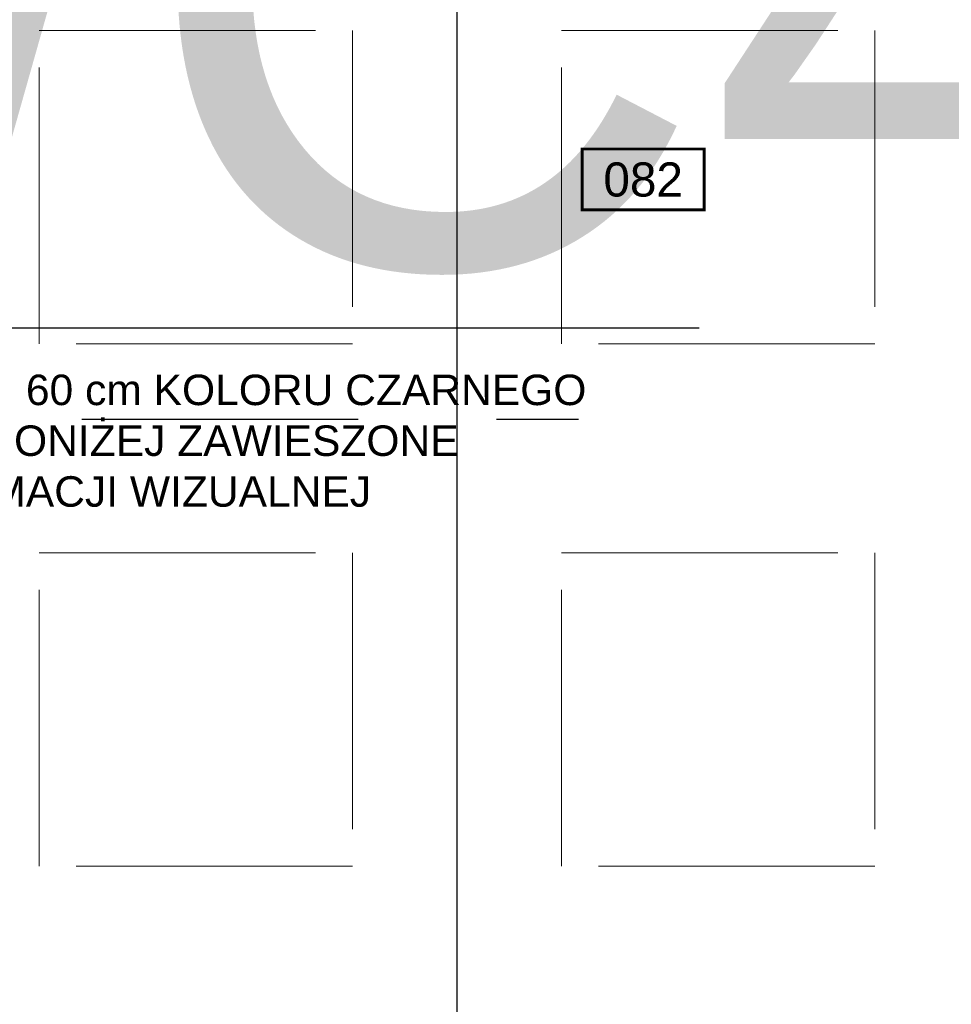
# Model space of a CAD drawing. Header units: centimetres. Extents: x -228435 to 56419, y -89367 to 477256.
# Tile 43 of 53: x -49052 to -43701, y 80214 to 85869. Entities that reach past the tile are written whole.
import ezdxf
from ezdxf.enums import TextEntityAlignment as Align

# ---------------------------------------------------------------- set-up
doc = ezdxf.new("R2010")
doc.units = ezdxf.units.CM
doc.header["$LTSCALE"] = 50
doc.linetypes.add('Osie rzutów$0$DASHDOT2', pattern=[12.7, 6.35, -3.175, 0, -3.175])
doc.linetypes.add('SU Lampy kwadratowe  -1$0$HIDDENX2', pattern=[19.05, 12.7, -6.35])
doc.layers.get('0').update_dxf_attribs({"color": 8})
for name, color, linetype in [('bgde-tekst', 7, 'Continuous'), ('Osie rzutów$0$ARCH_INFO_OSIE_IST', 8, 'Osie rzutów$0$DASHDOT2'), ('Pomieszczenia -1$0$ARCH_INFO_AREA_ETYKIETY_200', 8, 'Continuous')]:
    doc.layers.add(name, color=color, linetype=linetype)
doc.layers.add('SU Lampy kwadratowe  -1$0$ARCH_SUFITY_PODWIESZANE', color=8, linetype='SU Lampy kwadratowe  -1$0$HIDDENX2', lineweight=9)
doc.styles.add('Arial', font='ARIAL.TTF')
doc.styles.add('Pomieszczenia -1$0$Arial', font='ARIAL.TTF')
doc.styles.add('Romans', font='Romans.shx')
doc.dimstyles.new('AEC Dimension - High Detail', dxfattribs={"dimtxt": 10, "dimasz": 0.08, "dimexe": 6.25, "dimexo": 0, "dimgap": 5, "dimtad": 1, "dimdec": 4, "dimrnd": 0.25, "dimzin": 12, "dimdsep": 46, "dimtxsty": 'Romans', "dimblk": 'ARCHTICK', "dimcen": 0.125, "dimdle": 6.25, "dimazin": 0, "dimtfac": 1, "dimtdec": 4, "dimtix": 1, "dimtofl": 0, "dimtmove": 2, "dimatfit": 3, "dimldrblk": 'DOT', "dimfxl": 0, "dimtolj": 1, "dimtzin": 0, "dimarcsym": 0})

# ---------------------------------------------------------------- blocks, each defined once
blk = doc.blocks.new('Pomieszczenia -1$0$etykieta_numer')
at = {"color": 0, "linetype": 'ByBlock', "const_width": 2.44}
blk.add_lwpolyline([(-50, -50), (-50, 0), (50, 0), (50, -50)], close=True, dxfattribs=at)
at = {"color": 0, "linetype": 'ByBlock', "style": 'Pomieszczenia -1$0$Arial'}
blk.add_attdef('AECAREA:NUMER_LOKALU', text='', height=28, dxfattribs=at).set_placement((0, -25), align=Align.MIDDLE)
blk = doc.blocks.new('_ArchTick')
at = {"color": 0, "linetype": 'ByBlock', "const_width": 15}
blk.add_lwpolyline([(-50, -50), (50, 50)], dxfattribs=at)
blk = doc.blocks.new('Osie rzutów')
at = {"layer": 'Osie rzutów$0$ARCH_INFO_OSIE_IST', "ltscale": 10}
for p, q in [((7460, 12255), (7460, 15006.6)), ((4436.04, 12910), (7599.14, 12910))]:
    blk.add_line(p, q, dxfattribs=at)

msp = doc.modelspace()

# ---------------------------------------------------------------- linework, layer by layer
at = {"layer": 'SU Lampy kwadratowe  -1$0$ARCH_SUFITY_PODWIESZANE', "ltscale": 2.5}
for points in [[(-48940, 85807.5), (-47140, 85807.5), (-47140, 84007.5), (-48940, 84007.5)], [(-45940, 85807.5), (-44140, 85807.5), (-44140, 84007.5), (-45940, 84007.5)], [(-48940, 82807.5), (-47140, 82807.5), (-47140, 81007.5), (-48940, 81007.5)], [(-45940, 82807.5), (-44140, 82807.5), (-44140, 81007.5), (-45940, 81007.5)]]:
    msp.add_lwpolyline(points, close=True, dxfattribs=at)

# ---------------------------------------------------------------- block references
at = {"layer": 'Osie rzutów$0$ARCH_INFO_OSIE_IST', "xscale": 10, "yscale": 10, "zscale": 10}
msp.add_blockref('Osie rzutów', (-121140, -45000), dxfattribs=at)
at = {"layer": 'Pomieszczenia -1$0$ARCH_INFO_AREA_ETYKIETY_200', "linetype": 'Continuous', "lineweight": -3}
ref = msp.add_blockref('Pomieszczenia -1$0$etykieta_numer', (-45471.092, 85126.119, 6300), dxfattribs=dict(at, xscale=7, yscale=7, zscale=10))
ref.add_attrib('AECAREA:NUMBER', '082', dxfattribs={"layer": '0', "color": 0, "linetype": 'ByBlock', "height": 196, "style": 'Pomieszczenia -1$0$Arial'}).set_placement((-45471.092, 84951.119, 6300), align=Align.MIDDLE)

# ---------------------------------------------------------------- texts
at = {"layer": 'bgde-tekst', "style": 'Arial'}
msp.add_text('NWC4', height=3240, dxfattribs=at).set_placement((-55914.443, 84449.347, -274269.189))
at = {"layer": 'SU Lampy kwadratowe  -1$0$ARCH_SUFITY_PODWIESZANE', "ltscale": 2.5, "insert": (-51067.265, 83830.392), "char_height": 175, "width": 5280.75938, "attachment_point": 1, "style": 'Arial'}
msp.add_mtext('PANEL WYS. OK. 60 cm KOLORU CZARNEGO NAD LAMPAMI, PONIŻEJ ZAWIESZONE TABLICE INFORMACJI WIZUALNEJ', dxfattribs=at)

# ---------------------------------------------------------------- leaders
at = {"layer": 'SU Lampy kwadratowe  -1$0$ARCH_SUFITY_PODWIESZANE', "ltscale": 2.5}
msp.add_leader([(-52940, 83748.131), (-51076.766, 83574.406), (-45842.536, 83574.406)], dimstyle='AEC Dimension - High Detail', override={"dimscale": 5, "dimasz": 10, "dimgap": 0, "dimfxl": 2, "dimfxlon": 1}, dxfattribs=at)

doc.saveas('drawing.dxf')
